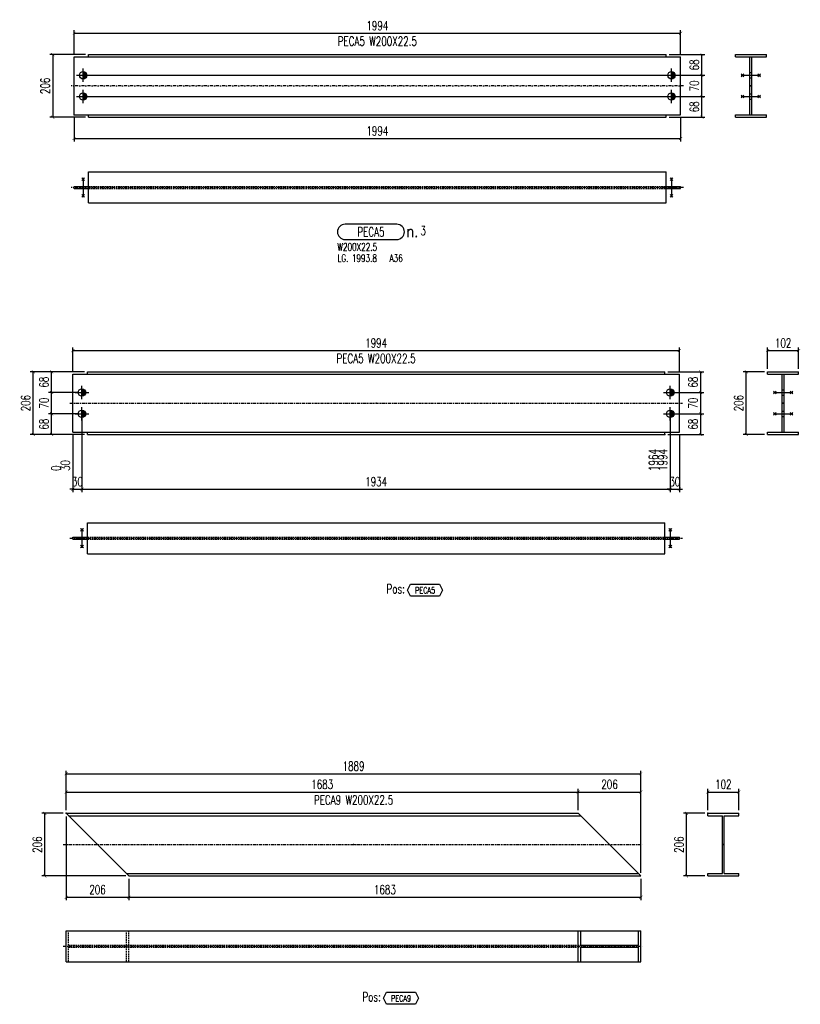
# Model space of a CAD drawing. Header units: feet. Extents: x 8647 to 79957, y -13328 to 10492.
# Tile 26 of 27: x 77391 to 79957, y -5877 to -2640. Entities that reach past the tile are written whole.
import ezdxf
from ezdxf.enums import TextEntityAlignment as Align

# ---------------------------------------------------------------- set-up
doc = ezdxf.new("R2010")
doc.units = ezdxf.units.FT
doc.header["$LTSCALE"] = 20
doc.header["$MEASUREMENT"] = 0
doc.linetypes.add('DASHDOT', pattern=[1, 0.5, -0.25, 0, -0.25])
doc.linetypes.add('HIDDEN', pattern=[0.375, 0.25, -0.125])
doc.layers.get('0').update_dxf_attribs({"linetype": 'CONTINUOUS'})
for name, color, linetype in [('A', 2, 'DASHDOT'), ('FORIR', 4, 'CONTINUOUS'), ('G', 3, 'CONTINUOUS'), ('MARK_DES', 2, 'CONTINUOUS'), ('MARK_MAT', 2, 'CONTINUOUS'), ('MARK_QTA', 4, 'CONTINUOUS'), ('MARK_SBA', 4, 'CONTINUOUS'), ('MARK_SLOT', 6, 'CONTINUOUS'), ('POS_BOX', 6, 'CONTINUOUS'), ('POS_DES', 2, 'CONTINUOUS'), ('POS_MAT', 2, 'CONTINUOUS'), ('TR', 6, 'HIDDEN'), ('TXT1', 7, 'CONTINUOUS')]:
    doc.layers.add(name, color=color, linetype=linetype)
doc.styles.add('1', font='romans', dxfattribs={"width": 0.7, "height": 30})
doc.styles.add('MARK', font='ROMANS', dxfattribs={"width": 0.7})
doc.styles.add('POS', font='ROMANS', dxfattribs={"width": 0.7})
doc.styles.add('ROMANS', font='ROMANS', dxfattribs={"width": 0.8, "height": 28})
doc.dimstyles.get("Standard").update_dxf_attribs({"dimtxt": 30, "dimasz": 1, "dimexe": 1, "dimexo": 1, "dimgap": 1, "dimtad": 1, "dimdec": 0, "dimdsep": 46, "dimtxsty": '1', "dimblk": 'ARCHTICK', "dimcen": 3, "dimclrd": 1, "dimclre": 1, "dimclrt": 3, "dimadec": 0, "dimazin": 0, "dimtfac": 1, "dimtdec": 0, "dimtix": 1, "dimtmove": 0, "dimatfit": 3, "dimfxl": 0, "dimtolj": 1, "dimarcsym": 0})

# ---------------------------------------------------------------- blocks, each defined once
blk = doc.blocks.new('M16')
for p, q in [((-22.2, 0), (22.2, 0)), ((0, -22.2), (0, 22.2))]:
    blk.add_line(p, q)
at = {"color": 4, "const_width": 12.3}
blk.add_lwpolyline([(0, -6.1, 1), (0, 6.1, 1)], format="xyb", dxfattribs=at)
blk.add_circle((0, 0), 12.3)
at = {"flags": 1}
blk.add_attdef('TOLE', (16.7, -8.3), '', height=5.26, dxfattribs=at)
blk = doc.blocks.new('3D_INFOPOS')
blk.add_point((0, 0))
at = {"layer": 'FORIR', "flags": 1}
for tag, p in [('POS_PEZ', (7.6, -4.3)), ('MAT_PRO', (7.6, -11.9))]:
    blk.add_attdef(tag, p, '', height=5.26, dxfattribs=at)
blk = doc.blocks.new('_ArchTick')
at = {"color": 0, "linetype": 'ByBlock', "const_width": 0.15}
blk.add_lwpolyline([(-0.5, -0.5), (0.5, 0.5)], dxfattribs=at)
blk = doc.blocks.new('*D35')
at = {"layer": 'TXT1', "color": 1, "lineweight": -2, "transparency": 16777216}
for p, q in [((77570.2, -2962.3), (77570.2, -3040.3)), ((79564, -2962.3), (79564, -3040.3)), ((77570.2, -3030.3), (79564, -3030.3))]:
    blk.add_line(p, q, dxfattribs=at)
at = {"layer": 'TXT1', "color": 1, "lineweight": -2, "transparency": 16777216, "xscale": 10, "yscale": 10, "zscale": 10, "rotation": 180}
blk.add_blockref('_ArchTick', (77570.2, -3030.3), dxfattribs=at)
at = {"layer": 'TXT1', "color": 1, "lineweight": -2, "transparency": 16777216, "xscale": 10, "yscale": 10, "zscale": 10}
blk.add_blockref('_ArchTick', (79564, -3030.3), dxfattribs=at)
at = {"layer": 'TXT1', "color": 3, "transparency": 16777216, "insert": (78567.1, -3005.3), "char_height": 30, "attachment_point": 5, "style": '1'}
blk.add_mtext('\\A1;1994', dxfattribs=at)
blk = doc.blocks.new('*D36')
at = {"layer": 'TXT1', "color": 1, "lineweight": -2, "transparency": 16777216}
for p, q in [((77610.2, -2892.3), (79644, -2892.3)), ((79634, -2960.3), (79634, -2892.3)), ((79526.1, -2960.3), (79644, -2960.3))]:
    blk.add_line(p, q, dxfattribs=at)
at = {"layer": 'TXT1', "color": 1, "lineweight": -2, "transparency": 16777216, "xscale": 10, "yscale": 10, "zscale": 10}
for p, rotation in [((79634, -2892.3), 90), ((79634, -2960.3), 270)]:
    blk.add_blockref('_ArchTick', p, dxfattribs=dict(at, rotation=rotation))
at = {"layer": 'TXT1', "color": 3, "transparency": 16777216, "insert": (79609, -2926.3), "char_height": 30, "attachment_point": 5, "rotation": 90, "style": '1'}
blk.add_mtext('\\A1;68', dxfattribs=at)
blk = doc.blocks.new('*D37')
at = {"layer": 'TXT1', "color": 1, "lineweight": -2, "transparency": 16777216}
for p, q in [((77610.2, -2822.3), (79644, -2822.3)), ((79634, -2892.3), (79634, -2822.3)), ((77610.2, -2892.3), (79644, -2892.3))]:
    blk.add_line(p, q, dxfattribs=at)
at = {"layer": 'TXT1', "color": 1, "lineweight": -2, "transparency": 16777216, "xscale": 10, "yscale": 10, "zscale": 10}
for p, rotation in [((79634, -2822.3), 90), ((79634, -2892.3), 270)]:
    blk.add_blockref('_ArchTick', p, dxfattribs=dict(at, rotation=rotation))
at = {"layer": 'TXT1', "color": 3, "transparency": 16777216, "insert": (79609, -2857.3), "char_height": 30, "attachment_point": 5, "rotation": 90, "style": '1'}
blk.add_mtext('\\A1;70', dxfattribs=at)
blk = doc.blocks.new('*D38')
at = {"layer": 'TXT1', "color": 1, "lineweight": -2, "transparency": 16777216}
for p, q in [((79526.1, -2754.3), (79644, -2754.3)), ((79634, -2822.3), (79634, -2754.3)), ((77610.2, -2822.3), (79644, -2822.3))]:
    blk.add_line(p, q, dxfattribs=at)
at = {"layer": 'TXT1', "color": 1, "lineweight": -2, "transparency": 16777216, "xscale": 10, "yscale": 10, "zscale": 10}
for p, rotation in [((79634, -2754.3), 90), ((79634, -2822.3), 270)]:
    blk.add_blockref('_ArchTick', p, dxfattribs=dict(at, rotation=rotation))
at = {"layer": 'TXT1', "color": 3, "transparency": 16777216, "insert": (79609, -2788.3), "char_height": 30, "attachment_point": 5, "rotation": 90, "style": '1'}
blk.add_mtext('\\A1;68', dxfattribs=at)
blk = doc.blocks.new('*D39')
at = {"layer": 'TXT1', "color": 1, "lineweight": -2, "transparency": 16777216}
for p, q in [((77570.2, -2752.3), (77570.2, -2674.3)), ((77570.2, -2684.3), (79564, -2684.3)), ((79564, -2752.3), (79564, -2674.3))]:
    blk.add_line(p, q, dxfattribs=at)
at = {"layer": 'TXT1', "color": 1, "lineweight": -2, "transparency": 16777216, "xscale": 10, "yscale": 10, "zscale": 10, "rotation": 180}
blk.add_blockref('_ArchTick', (77570.2, -2684.3), dxfattribs=at)
at = {"layer": 'TXT1', "color": 1, "lineweight": -2, "transparency": 16777216, "xscale": 10, "yscale": 10, "zscale": 10}
blk.add_blockref('_ArchTick', (79564, -2684.3), dxfattribs=at)
at = {"layer": 'TXT1', "color": 3, "transparency": 16777216, "insert": (78567.1, -2659.3), "char_height": 30, "attachment_point": 5, "style": '1'}
blk.add_mtext('\\A1;1994', dxfattribs=at)
blk = doc.blocks.new('*D40')
at = {"layer": 'TXT1', "color": 1, "lineweight": -2, "transparency": 16777216}
for p, q in [((77608.1, -2754.3), (77490.2, -2754.3)), ((77500.2, -2754.3), (77500.2, -2960.3)), ((77608.1, -2960.3), (77490.2, -2960.3))]:
    blk.add_line(p, q, dxfattribs=at)
at = {"layer": 'TXT1', "color": 1, "lineweight": -2, "transparency": 16777216, "xscale": 10, "yscale": 10, "zscale": 10}
for p, rotation in [((77500.2, -2754.3), 90), ((77500.2, -2960.3), 270)]:
    blk.add_blockref('_ArchTick', p, dxfattribs=dict(at, rotation=rotation))
at = {"layer": 'TXT1', "color": 3, "transparency": 16777216, "insert": (77475.2, -2857.3), "char_height": 30, "attachment_point": 5, "rotation": 90, "style": '1'}
blk.add_mtext('\\A1;206', dxfattribs=at)
blk = doc.blocks.new('3D_INFOM')
blk.add_point((0, 0))
at = {"layer": 'FORIR', "flags": 1}
for tag, p in [('MARK', (7.55, -4.31)), ('NUM_DIS', (7.55, -11.68)), ('NOT_PEZ', (45.73, -11.68)), ('QTA_PEZ', (7.55, -18.55)), ('TIP_PEZ', (45.73, -18.55)), ('TRA_PEZ', (7.55, -26.33)), ('COS_PEZ', (45.73, -26.33)), ('DES_PEZ', (7.55, -33.75))]:
    blk.add_attdef(tag, p, '', height=5, dxfattribs=at)
blk = doc.blocks.new('MS')
at = {"color": 6}
for p, q in [((-4.7, 22.8), (4.7, 32.1)), ((-4.7, 32.1), (4.7, 22.8)), ((-4.7, -22.8), (4.7, -32.1)), ((-4.7, -32.1), (4.7, -22.8))]:
    blk.add_line(p, q, dxfattribs=at)
at = {"color": 3}
blk.add_line((0, -32.1), (0, 32.1), dxfattribs=at)
at = {"flags": 1}
for tag, p, height in [('DIAM', (0, 0), 8.01), ('AVAN', (1.3, -18.2), 5.26), ('TOLE', (1.3, -9.7), 5.26), ('DIET', (1.3, -24.6), 5.26)]:
    blk.add_attdef(tag, p, '', height=height, dxfattribs=at)
blk = doc.blocks.new('M8_PRO')
at = {"layer": 'MARK_SLOT'}
blk.add_lwpolyline([(2.5, 0), (19.5, 0, 0.414214), (22, 2.5), (22, 2.5, 0.414214), (19.5, 5), (2.5, 5, 0.414214), (0, 2.5), (0, 2.5, 0.414214)], format="xyb", close=True, dxfattribs=at)
at = {"style": 'MARK', "width": 0.7, "flags": 1}
for tag, p in [('TRA_PEZ', (-2.05, 4.97)), ('SUN_LIS', (-2.05, 3.9)), ('PUN_LIS', (-2.05, 4.44)), ('DES_PEZ', (-2.05, 3.37)), ('TIP_PEZ', (-2.05, 2.29)), ('COD_PEZ', (-2.05, 0.69)), ('COS_PEZ', (-2.05, 0.15)), ('NOT_PEZ', (-2.05, 2.83)), ('ING_PEZ', (-2.05, 1.76)), ('MCL_PEZ', (-2.05, 1.22)), ('DIM_PRO', (-2.05, -0.38))]:
    blk.add_attdef(tag, p, '', height=0.35, dxfattribs=at)
at = {"style": 'MARK', "width": 0.7}
blk.add_attdef('MAR_PEZ', text='', height=3, dxfattribs=at).set_placement((11, 2.5), align=Align.MIDDLE)
at = {"layer": 'MARK_DES', "style": 'MARK', "width": 0.7}
blk.add_text('LG.', height=2.5, dxfattribs=at).set_placement((0, -7.4))
for tag, p in [('NOM_PRO', (0, -3.7)), ('LUN_PRO', (4.73, -7.4))]:
    blk.add_attdef(tag, p, '', height=2.5, dxfattribs=at)
at = {"layer": 'MARK_MAT', "style": 'MARK', "width": 0.7}
blk.add_attdef('MAT_PRO', (17.13, -7.4), '', height=2.5, dxfattribs=at)
at = {"layer": 'MARK_QTA', "style": 'ROMANS', "width": 0.8}
blk.add_text('n.', height=4, dxfattribs=at).set_placement((24.62, 2.75), align=Align.MIDDLE)
at = {"layer": 'MARK_QTA', "style": 'MARK', "width": 0.7}
blk.add_attdef('QTA_PEZ', (27.29, 1.42), '', height=3, dxfattribs=at)
at = {"layer": 'MARK_SBA', "style": 'MARK', "width": 0.7}
blk.add_attdef('SBA_PEZ', text='', height=2, dxfattribs=at).set_placement((10.88, 5.73), align=Align.BOTTOM_CENTER)
blk = doc.blocks.new('*D170')
at = {"layer": 'TXT1', "color": 1, "lineweight": -2, "transparency": 16777216}
for p, q in [((77596.2, -3945.4), (77596.2, -4193.4)), ((79530, -3945.4), (79530, -4193.4)), ((77596.2, -4183.4), (79530, -4183.4))]:
    blk.add_line(p, q, dxfattribs=at)
at = {"layer": 'TXT1', "color": 1, "lineweight": -2, "transparency": 16777216, "xscale": 10, "yscale": 10, "zscale": 10, "rotation": 180}
blk.add_blockref('_ArchTick', (77596.2, -4183.4), dxfattribs=at)
at = {"layer": 'TXT1', "color": 1, "lineweight": -2, "transparency": 16777216, "xscale": 10, "yscale": 10, "zscale": 10}
blk.add_blockref('_ArchTick', (79530, -4183.4), dxfattribs=at)
at = {"layer": 'TXT1', "color": 3, "transparency": 16777216, "insert": (78563.1, -4158.4), "char_height": 30, "attachment_point": 5, "style": '1'}
blk.add_mtext('\\A1;1934', dxfattribs=at)
blk = doc.blocks.new('*D171')
at = {"layer": 'TXT1', "color": 1, "lineweight": -2, "transparency": 16777216}
for p, q in [((77596.2, -3945.4), (77596.2, -4193.4)), ((77566.2, -4005.4), (77566.2, -4193.4)), ((77566.2, -4183.4), (77556.2, -4183.4)), ((77566.2, -4183.4), (77596.2, -4183.4)), ((77596.2, -4183.4), (77606.2, -4183.4))]:
    blk.add_line(p, q, dxfattribs=at)
at = {"layer": 'TXT1', "color": 1, "lineweight": -2, "transparency": 16777216, "xscale": 10, "yscale": 10, "zscale": 10}
blk.add_blockref('_ArchTick', (77566.2, -4183.4), dxfattribs=at)
at = {"layer": 'TXT1', "color": 1, "lineweight": -2, "transparency": 16777216, "xscale": 10, "yscale": 10, "zscale": 10, "rotation": 180}
blk.add_blockref('_ArchTick', (77596.2, -4183.4), dxfattribs=at)
at = {"layer": 'TXT1', "color": 3, "transparency": 16777216, "insert": (77581.2, -4158.4), "char_height": 30, "attachment_point": 5, "style": '1'}
blk.add_mtext('\\A1;30', dxfattribs=at)
blk = doc.blocks.new('*D172')
at = {"layer": 'TXT1', "color": 1, "lineweight": -2, "transparency": 16777216}
for p, q in [((79530, -3945.4), (79530, -4193.4)), ((79560, -4005.4), (79560, -4193.4)), ((79530, -4183.4), (79520, -4183.4)), ((79530, -4183.4), (79560, -4183.4)), ((79560, -4183.4), (79570, -4183.4))]:
    blk.add_line(p, q, dxfattribs=at)
at = {"layer": 'TXT1', "color": 1, "lineweight": -2, "transparency": 16777216, "xscale": 10, "yscale": 10, "zscale": 10}
blk.add_blockref('_ArchTick', (79530, -4183.4), dxfattribs=at)
at = {"layer": 'TXT1', "color": 1, "lineweight": -2, "transparency": 16777216, "xscale": 10, "yscale": 10, "zscale": 10, "rotation": 180}
blk.add_blockref('_ArchTick', (79560, -4183.4), dxfattribs=at)
at = {"layer": 'TXT1', "color": 3, "transparency": 16777216, "insert": (79545, -4158.4), "char_height": 30, "attachment_point": 5, "style": '1'}
blk.add_mtext('\\A1;30', dxfattribs=at)
blk = doc.blocks.new('*D173')
at = {"layer": 'TXT1', "color": 1, "lineweight": -2, "transparency": 16777216}
for p, q in [((77586.2, -3865.4), (77486.2, -3865.4)), ((77496.2, -3935.4), (77496.2, -3865.4)), ((77586.2, -3935.4), (77486.2, -3935.4))]:
    blk.add_line(p, q, dxfattribs=at)
at = {"layer": 'TXT1', "color": 1, "lineweight": -2, "transparency": 16777216, "xscale": 10, "yscale": 10, "zscale": 10}
for p, rotation in [((77496.2, -3865.4), 90), ((77496.2, -3935.4), 270)]:
    blk.add_blockref('_ArchTick', p, dxfattribs=dict(at, rotation=rotation))
at = {"layer": 'TXT1', "color": 3, "transparency": 16777216, "insert": (77471.2, -3900.4), "char_height": 30, "attachment_point": 5, "rotation": 90, "style": '1'}
blk.add_mtext('\\A1;70', dxfattribs=at)
blk = doc.blocks.new('*D174')
at = {"layer": 'TXT1', "color": 1, "lineweight": -2, "transparency": 16777216}
for p, q in [((77604.1, -3797.4), (77486.2, -3797.4)), ((77496.2, -3865.4), (77496.2, -3797.4)), ((77586.2, -3865.4), (77486.2, -3865.4))]:
    blk.add_line(p, q, dxfattribs=at)
at = {"layer": 'TXT1', "color": 1, "lineweight": -2, "transparency": 16777216, "xscale": 10, "yscale": 10, "zscale": 10}
for p, rotation in [((77496.2, -3797.4), 90), ((77496.2, -3865.4), 270)]:
    blk.add_blockref('_ArchTick', p, dxfattribs=dict(at, rotation=rotation))
at = {"layer": 'TXT1', "color": 3, "transparency": 16777216, "insert": (77471.2, -3831.4), "char_height": 30, "attachment_point": 5, "rotation": 90, "style": '1'}
blk.add_mtext('\\A1;68', dxfattribs=at)
blk = doc.blocks.new('*D175')
at = {"layer": 'TXT1', "color": 1, "lineweight": -2, "transparency": 16777216}
for p, q in [((77586.2, -3935.4), (77486.2, -3935.4)), ((77496.2, -4003.4), (77496.2, -3935.4)), ((77604.1, -4003.4), (77486.2, -4003.4))]:
    blk.add_line(p, q, dxfattribs=at)
at = {"layer": 'TXT1', "color": 1, "lineweight": -2, "transparency": 16777216, "xscale": 10, "yscale": 10, "zscale": 10}
for p, rotation in [((77496.2, -3935.4), 90), ((77496.2, -4003.4), 270)]:
    blk.add_blockref('_ArchTick', p, dxfattribs=dict(at, rotation=rotation))
at = {"layer": 'TXT1', "color": 3, "transparency": 16777216, "insert": (77471.2, -3969.4), "char_height": 30, "attachment_point": 5, "rotation": 90, "style": '1'}
blk.add_mtext('\\A1;68', dxfattribs=at)
blk = doc.blocks.new('*D176')
at = {"layer": 'TXT1', "color": 1, "lineweight": -2, "transparency": 16777216}
for p, q in [((79540, -3865.4), (79640, -3865.4)), ((79630, -3935.4), (79630, -3865.4)), ((79540, -3935.4), (79640, -3935.4))]:
    blk.add_line(p, q, dxfattribs=at)
at = {"layer": 'TXT1', "color": 1, "lineweight": -2, "transparency": 16777216, "xscale": 10, "yscale": 10, "zscale": 10}
for p, rotation in [((79630, -3865.4), 90), ((79630, -3935.4), 270)]:
    blk.add_blockref('_ArchTick', p, dxfattribs=dict(at, rotation=rotation))
at = {"layer": 'TXT1', "color": 3, "transparency": 16777216, "insert": (79605, -3900.4), "char_height": 30, "attachment_point": 5, "rotation": 90, "style": '1'}
blk.add_mtext('\\A1;70', dxfattribs=at)
blk = doc.blocks.new('*D177')
at = {"layer": 'TXT1', "color": 1, "lineweight": -2, "transparency": 16777216}
for p, q in [((79522.1, -3797.4), (79640, -3797.4)), ((79630, -3865.4), (79630, -3797.4)), ((79540, -3865.4), (79640, -3865.4))]:
    blk.add_line(p, q, dxfattribs=at)
at = {"layer": 'TXT1', "color": 1, "lineweight": -2, "transparency": 16777216, "xscale": 10, "yscale": 10, "zscale": 10}
for p, rotation in [((79630, -3797.4), 90), ((79630, -3865.4), 270)]:
    blk.add_blockref('_ArchTick', p, dxfattribs=dict(at, rotation=rotation))
at = {"layer": 'TXT1', "color": 3, "transparency": 16777216, "insert": (79605, -3831.4), "char_height": 30, "attachment_point": 5, "rotation": 90, "style": '1'}
blk.add_mtext('\\A1;68', dxfattribs=at)
blk = doc.blocks.new('*D178')
at = {"layer": 'TXT1', "color": 1, "lineweight": -2, "transparency": 16777216}
for p, q in [((79540, -3935.4), (79640, -3935.4)), ((79630, -4003.4), (79630, -3935.4)), ((79522.1, -4003.4), (79640, -4003.4))]:
    blk.add_line(p, q, dxfattribs=at)
at = {"layer": 'TXT1', "color": 1, "lineweight": -2, "transparency": 16777216, "xscale": 10, "yscale": 10, "zscale": 10}
for p, rotation in [((79630, -3935.4), 90), ((79630, -4003.4), 270)]:
    blk.add_blockref('_ArchTick', p, dxfattribs=dict(at, rotation=rotation))
at = {"layer": 'TXT1', "color": 3, "transparency": 16777216, "insert": (79605, -3969.4), "char_height": 30, "attachment_point": 5, "rotation": 90, "style": '1'}
blk.add_mtext('\\A1;68', dxfattribs=at)
blk = doc.blocks.new('*D179')
at = {"layer": 'TXT1', "color": 1, "lineweight": -2, "transparency": 16777216}
for p, q in [((77566.2, -3795.4), (77566.2, -3717.4)), ((79560, -3795.4), (79560, -3717.4)), ((77566.2, -3727.4), (79560, -3727.4))]:
    blk.add_line(p, q, dxfattribs=at)
at = {"layer": 'TXT1', "color": 1, "lineweight": -2, "transparency": 16777216, "xscale": 10, "yscale": 10, "zscale": 10, "rotation": 180}
blk.add_blockref('_ArchTick', (77566.2, -3727.4), dxfattribs=at)
at = {"layer": 'TXT1', "color": 1, "lineweight": -2, "transparency": 16777216, "xscale": 10, "yscale": 10, "zscale": 10}
blk.add_blockref('_ArchTick', (79560, -3727.4), dxfattribs=at)
at = {"layer": 'TXT1', "color": 3, "transparency": 16777216, "insert": (78563.1, -3702.4), "char_height": 30, "attachment_point": 5, "style": '1'}
blk.add_mtext('\\A1;1994', dxfattribs=at)
blk = doc.blocks.new('*D180')
at = {"layer": 'TXT1', "color": 1, "lineweight": -2, "transparency": 16777216}
for p, q in [((77604.1, -3797.4), (77426.2, -3797.4)), ((77436.2, -4003.4), (77436.2, -3797.4)), ((77604.1, -4003.4), (77426.2, -4003.4))]:
    blk.add_line(p, q, dxfattribs=at)
at = {"layer": 'TXT1', "color": 1, "lineweight": -2, "transparency": 16777216, "xscale": 10, "yscale": 10, "zscale": 10}
for p, rotation in [((77436.2, -3797.4), 90), ((77436.2, -4003.4), 270)]:
    blk.add_blockref('_ArchTick', p, dxfattribs=dict(at, rotation=rotation))
at = {"layer": 'TXT1', "color": 3, "transparency": 16777216, "insert": (77411.2, -3900.4), "char_height": 30, "attachment_point": 5, "rotation": 90, "style": '1'}
blk.add_mtext('\\A1;206', dxfattribs=at)
blk = doc.blocks.new('*D181')
at = {"layer": 'TXT1', "color": 1, "lineweight": -2, "transparency": 16777216}
for p, q in [((79850, -3787.4), (79850, -3717.4)), ((79952, -3787.4), (79952, -3717.4)), ((79850, -3727.4), (79952, -3727.4))]:
    blk.add_line(p, q, dxfattribs=at)
at = {"layer": 'TXT1', "color": 1, "lineweight": -2, "transparency": 16777216, "xscale": 10, "yscale": 10, "zscale": 10, "rotation": 180}
blk.add_blockref('_ArchTick', (79850, -3727.4), dxfattribs=at)
at = {"layer": 'TXT1', "color": 1, "lineweight": -2, "transparency": 16777216, "xscale": 10, "yscale": 10, "zscale": 10}
blk.add_blockref('_ArchTick', (79952, -3727.4), dxfattribs=at)
at = {"layer": 'TXT1', "color": 3, "transparency": 16777216, "insert": (79901, -3702.4), "char_height": 30, "attachment_point": 5, "style": '1'}
blk.add_mtext('\\A1;102', dxfattribs=at)
blk = doc.blocks.new('*D182')
at = {"layer": 'TXT1', "color": 1, "lineweight": -2, "transparency": 16777216}
for p, q in [((79840, -3797.4), (79770, -3797.4)), ((79780, -4003.4), (79780, -3797.4)), ((79840, -4003.4), (79770, -4003.4))]:
    blk.add_line(p, q, dxfattribs=at)
at = {"layer": 'TXT1', "color": 1, "lineweight": -2, "transparency": 16777216, "xscale": 10, "yscale": 10, "zscale": 10}
for p, rotation in [((79780, -3797.4), 90), ((79780, -4003.4), 270)]:
    blk.add_blockref('_ArchTick', p, dxfattribs=dict(at, rotation=rotation))
at = {"layer": 'TXT1', "color": 3, "transparency": 16777216, "insert": (79755, -3900.4), "char_height": 30, "attachment_point": 5, "rotation": 90, "style": '1'}
blk.add_mtext('\\A1;206', dxfattribs=at)
blk = doc.blocks.new('POSITION_PRO')
at = {"layer": 'POS_BOX'}
blk.add_lwpolyline([(10.5, -2), (9.5, -4), (0, -4), (-1, -2), (0, 0), (9.5, 0)], close=True, dxfattribs=at)
at = {"insert": (-7.93, -0.05), "char_height": 3, "width": 11.9956, "attachment_point": 1, "style": 'POS'}
blk.add_mtext('Pos:', dxfattribs=at)
at = {"style": 'POS', "width": 0.7}
blk.add_attdef('POS_PEZ', text='', height=2, dxfattribs=at).set_placement((4.76, -3.05), align=Align.CENTER)
at = {"layer": 'POS_DES', "style": 'POS', "width": 0.7, "flags": 1}
for tag, p in [('SPE_PRO', (-7.8, -5.07)), ('LUN_PRO', (-7.82, -5.58)), ('LAR_PRO', (-7.79, -4.53))]:
    blk.add_attdef(tag, p, '', height=0.35, dxfattribs=at)
at = {"layer": 'POS_MAT', "style": 'POS', "width": 0.7, "flags": 1}
for tag, p in [('NOM_PRO', (-6.94, -6.11)), ('MAT_PRO', (-6.89, -4.03)), ('PUN_LIS', (-6.94, -6.63)), ('PUN_NET2', (-6.94, -7.74)), ('PUN_NET', (-6.94, -7.16)), ('MAR_CMP', (-6.89, -8.22)), ('NOT_PEZ', (-6.89, -9.21)), ('QTA_PEZ', (-6.89, -8.75))]:
    blk.add_attdef(tag, text='', height=0.35, dxfattribs=at).set_placement(p, align=Align.CENTER)
blk = doc.blocks.new('*D223')
at = {"layer": 'TXT1', "color": 1, "lineweight": -2, "transparency": 16777216}
for p, q in [((77544.3, -5238.9), (77544.3, -5168.9)), ((77544.3, -5178.9), (79227.5, -5178.9)), ((79227.5, -5238.9), (79227.5, -5168.9))]:
    blk.add_line(p, q, dxfattribs=at)
at = {"layer": 'TXT1', "color": 1, "lineweight": -2, "transparency": 16777216, "xscale": 10, "yscale": 10, "zscale": 10, "rotation": 180}
blk.add_blockref('_ArchTick', (77544.3, -5178.9), dxfattribs=at)
at = {"layer": 'TXT1', "color": 1, "lineweight": -2, "transparency": 16777216, "xscale": 10, "yscale": 10, "zscale": 10}
blk.add_blockref('_ArchTick', (79227.5, -5178.9), dxfattribs=at)
at = {"layer": 'TXT1', "color": 3, "transparency": 16777216, "insert": (78385.9, -5153.9), "char_height": 30, "attachment_point": 5, "style": '1'}
blk.add_mtext('\\A1;1683', dxfattribs=at)
blk = doc.blocks.new('*D224')
at = {"layer": 'TXT1', "color": 1, "lineweight": -2, "transparency": 16777216}
for p, q in [((79227.5, -5238.9), (79227.5, -5168.9)), ((79227.5, -5178.9), (79433.5, -5178.9)), ((79433.5, -5444.9), (79433.5, -5168.9))]:
    blk.add_line(p, q, dxfattribs=at)
at = {"layer": 'TXT1', "color": 1, "lineweight": -2, "transparency": 16777216, "xscale": 10, "yscale": 10, "zscale": 10, "rotation": 180}
blk.add_blockref('_ArchTick', (79227.5, -5178.9), dxfattribs=at)
at = {"layer": 'TXT1', "color": 1, "lineweight": -2, "transparency": 16777216, "xscale": 10, "yscale": 10, "zscale": 10}
blk.add_blockref('_ArchTick', (79433.5, -5178.9), dxfattribs=at)
at = {"layer": 'TXT1', "color": 3, "transparency": 16777216, "insert": (79330.5, -5153.9), "char_height": 30, "attachment_point": 5, "style": '1'}
blk.add_mtext('\\A1;206', dxfattribs=at)
blk = doc.blocks.new('*D225')
at = {"layer": 'TXT1', "color": 1, "lineweight": -2, "transparency": 16777216}
for p, q in [((77544.3, -5258.9), (77544.3, -5534.9)), ((77750.3, -5464.9), (77750.3, -5534.9)), ((77544.3, -5524.9), (77750.3, -5524.9))]:
    blk.add_line(p, q, dxfattribs=at)
at = {"layer": 'TXT1', "color": 1, "lineweight": -2, "transparency": 16777216, "xscale": 10, "yscale": 10, "zscale": 10, "rotation": 180}
blk.add_blockref('_ArchTick', (77544.3, -5524.9), dxfattribs=at)
at = {"layer": 'TXT1', "color": 1, "lineweight": -2, "transparency": 16777216, "xscale": 10, "yscale": 10, "zscale": 10}
blk.add_blockref('_ArchTick', (77750.3, -5524.9), dxfattribs=at)
at = {"layer": 'TXT1', "color": 3, "transparency": 16777216, "insert": (77647.3, -5499.9), "char_height": 30, "attachment_point": 5, "style": '1'}
blk.add_mtext('\\A1;206', dxfattribs=at)
blk = doc.blocks.new('*D226')
at = {"layer": 'TXT1', "color": 1, "lineweight": -2, "transparency": 16777216}
for p, q in [((77750.3, -5464.9), (77750.3, -5534.9)), ((79433.5, -5464.9), (79433.5, -5534.9)), ((77750.3, -5524.9), (79433.5, -5524.9))]:
    blk.add_line(p, q, dxfattribs=at)
at = {"layer": 'TXT1', "color": 1, "lineweight": -2, "transparency": 16777216, "xscale": 10, "yscale": 10, "zscale": 10, "rotation": 180}
blk.add_blockref('_ArchTick', (77750.3, -5524.9), dxfattribs=at)
at = {"layer": 'TXT1', "color": 1, "lineweight": -2, "transparency": 16777216, "xscale": 10, "yscale": 10, "zscale": 10}
blk.add_blockref('_ArchTick', (79433.5, -5524.9), dxfattribs=at)
at = {"layer": 'TXT1', "color": 3, "transparency": 16777216, "insert": (78591.9, -5499.9), "char_height": 30, "attachment_point": 5, "style": '1'}
blk.add_mtext('\\A1;1683', dxfattribs=at)
blk = doc.blocks.new('*D227')
at = {"layer": 'TXT1', "color": 1, "lineweight": -2, "transparency": 16777216}
for p, q in [((77544.3, -5238.9), (77544.3, -5108.9)), ((79433.5, -5444.9), (79433.5, -5108.9)), ((77544.3, -5118.9), (79433.5, -5118.9))]:
    blk.add_line(p, q, dxfattribs=at)
at = {"layer": 'TXT1', "color": 1, "lineweight": -2, "transparency": 16777216, "xscale": 10, "yscale": 10, "zscale": 10, "rotation": 180}
blk.add_blockref('_ArchTick', (77544.3, -5118.9), dxfattribs=at)
at = {"layer": 'TXT1', "color": 1, "lineweight": -2, "transparency": 16777216, "xscale": 10, "yscale": 10, "zscale": 10}
blk.add_blockref('_ArchTick', (79433.5, -5118.9), dxfattribs=at)
at = {"layer": 'TXT1', "color": 3, "transparency": 16777216, "insert": (78488.9, -5093.9), "char_height": 30, "attachment_point": 5, "style": '1'}
blk.add_mtext('\\A1;1889', dxfattribs=at)
blk = doc.blocks.new('*D228')
at = {"layer": 'TXT1', "color": 1, "lineweight": -2, "transparency": 16777216}
for p, q in [((77534.3, -5248.9), (77464.3, -5248.9)), ((77474.3, -5454.9), (77474.3, -5248.9)), ((77740.3, -5454.9), (77464.3, -5454.9))]:
    blk.add_line(p, q, dxfattribs=at)
at = {"layer": 'TXT1', "color": 1, "lineweight": -2, "transparency": 16777216, "xscale": 10, "yscale": 10, "zscale": 10}
for p, rotation in [((77474.3, -5248.9), 90), ((77474.3, -5454.9), 270)]:
    blk.add_blockref('_ArchTick', p, dxfattribs=dict(at, rotation=rotation))
at = {"layer": 'TXT1', "color": 3, "transparency": 16777216, "insert": (77449.3, -5351.9), "char_height": 30, "attachment_point": 5, "rotation": 90, "style": '1'}
blk.add_mtext('\\A1;206', dxfattribs=at)
blk = doc.blocks.new('*D229')
at = {"layer": 'TXT1', "color": 1, "lineweight": -2, "transparency": 16777216}
for p, q in [((79653.5, -5238.9), (79653.5, -5168.9)), ((79653.5, -5178.9), (79755.5, -5178.9)), ((79755.5, -5238.9), (79755.5, -5168.9))]:
    blk.add_line(p, q, dxfattribs=at)
at = {"layer": 'TXT1', "color": 1, "lineweight": -2, "transparency": 16777216, "xscale": 10, "yscale": 10, "zscale": 10, "rotation": 180}
blk.add_blockref('_ArchTick', (79653.5, -5178.9), dxfattribs=at)
at = {"layer": 'TXT1', "color": 1, "lineweight": -2, "transparency": 16777216, "xscale": 10, "yscale": 10, "zscale": 10}
blk.add_blockref('_ArchTick', (79755.5, -5178.9), dxfattribs=at)
at = {"layer": 'TXT1', "color": 3, "transparency": 16777216, "insert": (79704.5, -5153.9), "char_height": 30, "attachment_point": 5, "style": '1'}
blk.add_mtext('\\A1;102', dxfattribs=at)
blk = doc.blocks.new('*D230')
at = {"layer": 'TXT1', "color": 1, "lineweight": -2, "transparency": 16777216}
for p, q in [((79643.5, -5248.9), (79573.5, -5248.9)), ((79583.5, -5454.9), (79583.5, -5248.9)), ((79643.5, -5454.9), (79573.5, -5454.9))]:
    blk.add_line(p, q, dxfattribs=at)
at = {"layer": 'TXT1', "color": 1, "lineweight": -2, "transparency": 16777216, "xscale": 10, "yscale": 10, "zscale": 10}
for p, rotation in [((79583.5, -5248.9), 90), ((79583.5, -5454.9), 270)]:
    blk.add_blockref('_ArchTick', p, dxfattribs=dict(at, rotation=rotation))
at = {"layer": 'TXT1', "color": 3, "transparency": 16777216, "insert": (79558.5, -5351.9), "char_height": 30, "attachment_point": 5, "rotation": 90, "style": '1'}
blk.add_mtext('\\A1;206', dxfattribs=at)

msp = doc.modelspace()

# ---------------------------------------------------------------- linework, layer by layer
at = {"layer": 'A'}
for p, q in [((79574, -2857.3), (77560.2, -2857.3)), ((79574, -3191.3), (77560.2, -3191.3)), ((77556.2, -3900.4), (79570, -3900.4)), ((77556.2, -4344.4), (79570, -4344.4)), ((77534.3, -5351.9), (79443.5, -5351.9)), ((77534.3, -5685.9), (79443.5, -5685.9))]:
    msp.add_line(p, q, dxfattribs=at)
for p in [(79791.9, -2900.8), (77570.2, -2952.3), (77608.7, -3194.4), (79897.9, -3873.9), (79512.1, -4003.4), (77604.7, -4347.5), (77544.3, -5248.9), (79653.5, -5248.9), (77552.3, -5689)]:
    msp.add_point(p, dxfattribs=at)
at = {"layer": 'G'}
for p, q in [((77570.2, -2762.3), (79564, -2762.3)), ((77570.2, -2952.3), (77570.2, -2762.3)), ((77618.1, -2754.3), (79516.1, -2754.3)), ((77618.1, -2762.3), (77618.1, -2754.3)), ((79516.1, -2762.3), (79516.1, -2754.3)), ((79564, -2952.3), (79564, -2762.3)), ((79744, -2762.3), (79744, -2754.3)), ((79744, -2754.3), (79846, -2754.3)), ((79744, -2762.3), (79846, -2762.3)), ((79791.9, -2952.3), (79791.9, -2762.3)), ((79798.1, -2952.3), (79798.1, -2762.3)), ((79846, -2762.3), (79846, -2754.3)), ((77570.2, -2952.3), (79564, -2952.3)), ((77618.1, -2960.3), (77618.1, -2952.3)), ((77618.1, -2960.3), (79516.1, -2960.3)), ((79516.1, -2960.3), (79516.1, -2952.3)), ((79744, -2952.3), (79846, -2952.3)), ((79744, -2960.3), (79744, -2952.3)), ((79744, -2960.3), (79846, -2960.3)), ((79846, -2960.3), (79846, -2952.3)), ((77618.1, -3140.3), (79516.1, -3140.3)), ((77618.1, -3242.3), (77618.1, -3140.3)), ((79516.1, -3242.3), (79516.1, -3140.3)), ((77570.2, -3188.2), (77618.1, -3188.2)), ((77570.2, -3194.4), (77570.2, -3188.2)), ((77570.2, -3194.4), (77618.1, -3194.4)), ((79516.1, -3188.2), (79564, -3188.2)), ((79516.1, -3194.4), (79564, -3194.4)), ((79564, -3194.4), (79564, -3188.2)), ((77618.1, -3242.3), (79516.1, -3242.3)), ((77566.2, -3805.4), (79560, -3805.4)), ((77566.2, -3995.4), (77566.2, -3805.4)), ((77614.1, -3805.4), (77614.1, -3797.4)), ((77614.1, -3797.4), (79512.1, -3797.4)), ((79512.1, -3805.4), (79512.1, -3797.4)), ((79560, -3995.4), (79560, -3805.4)), ((79850, -3805.4), (79850, -3797.4)), ((79850, -3797.4), (79952, -3797.4)), ((79850, -3805.4), (79952, -3805.4)), ((79897.9, -3995.4), (79897.9, -3805.4)), ((79904.1, -3995.4), (79904.1, -3805.4)), ((79952, -3805.4), (79952, -3797.4)), ((77566.2, -3995.4), (79560, -3995.4)), ((77614.1, -4003.4), (77614.1, -3995.4)), ((77614.1, -4003.4), (79512.1, -4003.4)), ((79512.1, -4003.4), (79512.1, -3995.4)), ((79850, -4003.4), (79850, -3995.4)), ((79850, -3995.4), (79952, -3995.4)), ((79850, -4003.4), (79952, -4003.4)), ((79952, -4003.4), (79952, -3995.4)), ((77614.1, -4293.4), (79512.1, -4293.4)), ((77614.1, -4395.4), (77614.1, -4293.4)), ((79512.1, -4395.4), (79512.1, -4293.4)), ((77566.2, -4341.3), (77614.1, -4341.3)), ((77566.2, -4347.5), (77566.2, -4341.3)), ((77566.2, -4347.5), (77614.1, -4347.5)), ((79512.1, -4341.3), (79560, -4341.3)), ((79512.1, -4347.5), (79560, -4347.5)), ((79560, -4347.5), (79560, -4341.3)), ((77614.1, -4395.4), (79512.1, -4395.4)), ((77544.3, -5248.9), (77750.3, -5454.9)), ((77544.3, -5248.9), (79227.5, -5248.9)), ((77552.3, -5256.9), (79235.5, -5256.9)), ((79227.5, -5248.9), (79433.5, -5454.9)), ((79653.5, -5248.9), (79755.5, -5248.9)), ((79653.5, -5256.9), (79653.5, -5248.9)), ((79653.5, -5256.9), (79701.4, -5256.9)), ((79701.4, -5446.9), (79701.4, -5256.9)), ((79707.6, -5446.9), (79707.6, -5256.9)), ((79707.6, -5256.9), (79755.5, -5256.9)), ((79755.5, -5256.9), (79755.5, -5248.9)), ((77742.3, -5446.9), (79425.5, -5446.9)), ((77750.3, -5454.9), (79433.5, -5454.9)), ((79653.5, -5454.9), (79653.5, -5446.9)), ((79653.5, -5446.9), (79701.4, -5446.9)), ((79653.5, -5454.9), (79755.5, -5454.9)), ((79707.6, -5446.9), (79755.5, -5446.9)), ((79755.5, -5454.9), (79755.5, -5446.9)), ((77544.3, -5634.9), (79433.5, -5634.9)), ((77544.3, -5736.9), (77544.3, -5634.9)), ((79227.5, -5736.9), (79227.5, -5634.9)), ((79235.5, -5682.8), (79235.5, -5634.9)), ((79425.5, -5682.8), (79425.5, -5634.9)), ((79433.5, -5736.9), (79433.5, -5634.9)), ((79235.5, -5682.8), (79425.5, -5682.8)), ((79235.5, -5736.9), (79235.5, -5689)), ((79235.5, -5689), (79425.5, -5689)), ((79425.5, -5736.9), (79425.5, -5689)), ((77544.3, -5736.9), (79433.5, -5736.9))]:
    msp.add_line(p, q, dxfattribs=at)
for p in [(79791.9, -2900.8), (77570.2, -2952.3), (77608.7, -3194.4), (79897.9, -3873.9), (79512.1, -4003.4), (77604.7, -4347.5), (77544.3, -5248.9), (79653.5, -5248.9), (77552.3, -5689)]:
    msp.add_point(p, dxfattribs=at)
at = {"layer": 'TR'}
for p, q in [((79791.9, -2813.8), (79798.1, -2813.8)), ((79791.9, -2830.8), (79798.1, -2830.8)), ((79791.9, -2883.8), (79798.1, -2883.8)), ((79791.9, -2900.8), (79798.1, -2900.8)), ((77591.7, -3194.4), (77591.7, -3188.2)), ((77608.7, -3194.4), (77608.7, -3188.2)), ((77618.1, -3188.2), (79516.1, -3188.2)), ((77618.1, -3194.4), (79516.1, -3194.4)), ((79525.5, -3194.4), (79525.5, -3188.2)), ((79542.5, -3194.4), (79542.5, -3188.2)), ((79897.9, -3856.9), (79904.1, -3856.9)), ((79897.9, -3873.9), (79904.1, -3873.9)), ((79897.9, -3926.9), (79904.1, -3926.9)), ((79897.9, -3943.9), (79904.1, -3943.9)), ((77587.7, -4347.5), (77587.7, -4341.3)), ((77604.7, -4347.5), (77604.7, -4341.3)), ((77614.1, -4341.3), (79512.1, -4341.3)), ((77614.1, -4347.5), (79512.1, -4347.5)), ((79521.5, -4347.5), (79521.5, -4341.3)), ((79538.5, -4347.5), (79538.5, -4341.3)), ((77552.3, -5682.8), (77552.3, -5634.9)), ((77742.3, -5682.8), (77742.3, -5634.9)), ((77750.3, -5736.9), (77750.3, -5634.9)), ((77552.3, -5682.8), (79235.5, -5682.8)), ((77552.3, -5689), (79235.5, -5689)), ((77552.3, -5736.9), (77552.3, -5689)), ((77742.3, -5736.9), (77742.3, -5689))]:
    msp.add_line(p, q, dxfattribs=at)
for p in [(79791.9, -2900.8), (77570.2, -2952.3), (77608.7, -3194.4), (79897.9, -3873.9), (79512.1, -4003.4), (77604.7, -4347.5), (77544.3, -5248.9), (79653.5, -5248.9), (77552.3, -5689)]:
    msp.add_point(p, dxfattribs=at)
at = {"layer": 'TXT1'}
for p, q in [((77596.2, -3935.4), (77596.2, -4123.4)), ((79530, -3935.4), (79530, -4123.4)), ((77566.2, -4003.4), (77566.2, -4123.4)), ((79560, -4003.4), (79560, -4123.4))]:
    msp.add_line(p, q, dxfattribs=at)

# ---------------------------------------------------------------- block references
for name, p in [('M16', (77600.2, -2822.3)), ('M16', (79534, -2822.3)), ('M16', (77600.2, -2892.3)), ('3D_INFOPOS', (78567.1, -2857.3)), ('M16', (79534, -2892.3)), ('3D_INFOPOS', (79795, -2857.3)), ('3D_INFOPOS', (78567.1, -3191.3)), ('M16', (77596.2, -3865.4)), ('M16', (79530, -3865.4)), ('M16', (77596.2, -3935.4)), ('M16', (79530, -3935.4))]:
    msp.add_blockref(name, p)
for p, rotation in [((79795, -2822.3), 270), ((79795, -2892.3), 270), ((77600.2, -3191.3), 180), ((79534, -3191.3), 180), ((79901, -3865.4), 270), ((79901, -3935.4), 270), ((77596.2, -4344.4), 180), ((79530, -4344.4), 180)]:
    msp.add_blockref('MS', p, dxfattribs=dict(rotation=rotation))
at = {"xscale": 10, "yscale": 10, "zscale": 10}
for p in [(78567.1, -2857.3), (79795, -2857.3), (78567.1, -3191.3), (78563.1, -3900.4), (79901, -3900.4), (78563.1, -4344.4), (78488.9, -5351.9), (79704.5, -5351.9), (78488.9, -5685.9)]:
    msp.add_blockref('3D_INFOM', p, dxfattribs=at)
for name, p, values in [('M8_PRO', (78436, -3362.3), {'NOM_PRO': 'W200X22.5', 'LUN_PRO': '1993.8', 'MAT_PRO': 'A36', 'QTA_PEZ': '3', 'MAR_PEZ': 'PECA5'}), ('POSITION_PRO', (78676.6, -4495.4), {'POS_PEZ': 'PECA5'}), ('POSITION_PRO', (78597.4, -5836.9), {'POS_PEZ': 'PECA9'})]:
    msp.add_blockref(name, p, dxfattribs=at).add_auto_attribs(values)

# ---------------------------------------------------------------- texts
at = {"layer": 'TXT1', "color": 7, "style": '1', "width": 0.7}
for s, p in [('PECA5 W200X22.5', (78567.1, -2734.3)), ('PECA5 W200X22.5', (78563.1, -3777.4)), ('PECA9 W200X22.5', (78488.9, -5228.9))]:
    msp.add_text(s, height=30, dxfattribs=at).set_placement(p, align=Align.BOTTOM_CENTER)
at = {"layer": 'TXT1', "style": '1', "width": 0.7}
for s, p in [('1964', (79490, -4123.4)), ('1994', (79520, -4123.4)), ('0', (77526.2, -4123.4)), ('30', (77556.2, -4123.4))]:
    msp.add_text(s, height=30, rotation=90, dxfattribs=at).set_placement(p)

# ---------------------------------------------------------------- dimensions: what is measured, and where the dimension line sits
at = {"layer": 'TXT1'}
for base, p1, p2, picture, middle in [((79564, -2684.3), (77570.2, -2762.3), (79564, -2762.3), '*D39', (78567.1, -2659.3)), ((79564, -3030.3), (77570.2, -2952.3), (79564, -2952.3), '*D35', (78567.1, -3005.3)), ((79560, -3727.4), (77566.2, -3805.4), (79560, -3805.4), '*D179', (78563.1, -3702.4)), ((79952, -3727.4), (79850, -3797.4), (79952, -3797.4), '*D181', (79901, -3702.4)), ((77596.2, -4183.4), (77566.2, -3995.4), (77596.2, -3935.4), '*D171', (77581.2, -4158.4)), ((79530, -4183.4), (77596.2, -3935.4), (79530, -3935.4), '*D170', (78563.1, -4158.4)), ((79560, -4183.4), (79530, -3935.4), (79560, -3995.4), '*D172', (79545, -4158.4)), ((79433.5, -5118.9), (77544.3, -5248.9), (79433.5, -5454.9), '*D227', (78488.9, -5093.9)), ((79227.5, -5178.9), (77544.3, -5248.9), (79227.5, -5248.9), '*D223', (78385.9, -5153.9)), ((79433.5, -5178.9), (79227.5, -5248.9), (79433.5, -5454.9), '*D224', (79330.5, -5153.9)), ((79755.5, -5178.9), (79653.5, -5248.9), (79755.5, -5248.9), '*D229', (79704.5, -5153.9)), ((77750.3, -5524.9), (77544.3, -5248.9), (77750.3, -5454.9), '*D225', (77647.3, -5499.9)), ((79433.5, -5524.9), (77750.3, -5454.9), (79433.5, -5454.9), '*D226', (78591.9, -5499.9))]:
    dim = msp.add_linear_dim(base=base, p1=p1, p2=p2, dimstyle='Standard', override={"dimscale": 10}, dxfattribs=at)
    dim.commit()
    dim.dimension.update_dxf_attribs({"geometry": picture, "text_midpoint": middle})
for base, p1, p2, picture, middle in [((77500.2, -2960.3), (77618.1, -2754.3), (77618.1, -2960.3), '*D40', (77475.2, -2857.3)), ((79634, -2754.3), (77600.2, -2822.3), (79516.1, -2754.3), '*D38', (79609, -2788.3)), ((79634, -2822.3), (77600.2, -2892.3), (77600.2, -2822.3), '*D37', (79609, -2857.3)), ((79634, -2892.3), (79516.1, -2960.3), (77600.2, -2892.3), '*D36', (79609, -2926.3)), ((77436.2, -3797.4), (77614.1, -4003.4), (77614.1, -3797.4), '*D180', (77411.2, -3900.4)), ((77496.2, -3797.4), (77596.2, -3865.4), (77614.1, -3797.4), '*D174', (77471.2, -3831.4)), ((79630, -3797.4), (79530, -3865.4), (79512.1, -3797.4), '*D177', (79605, -3831.4)), ((79780, -3797.4), (79850, -4003.4), (79850, -3797.4), '*D182', (79755, -3900.4)), ((77496.2, -3865.4), (77596.2, -3935.4), (77596.2, -3865.4), '*D173', (77471.2, -3900.4)), ((79630, -3865.4), (79530, -3935.4), (79530, -3865.4), '*D176', (79605, -3900.4)), ((77496.2, -3935.4), (77614.1, -4003.4), (77596.2, -3935.4), '*D175', (77471.2, -3969.4)), ((79630, -3935.4), (79512.1, -4003.4), (79530, -3935.4), '*D178', (79605, -3969.4)), ((77474.3, -5248.9), (77750.3, -5454.9), (77544.3, -5248.9), '*D228', (77449.3, -5351.9)), ((79583.5, -5248.9), (79653.5, -5454.9), (79653.5, -5248.9), '*D230', (79558.5, -5351.9))]:
    dim = msp.add_linear_dim(base=base, p1=p1, p2=p2, angle=90, dimstyle='Standard', override={"dimscale": 10}, dxfattribs=at)
    dim.commit()
    dim.dimension.update_dxf_attribs({"geometry": picture, "text_midpoint": middle})

doc.saveas('drawing.dxf')
